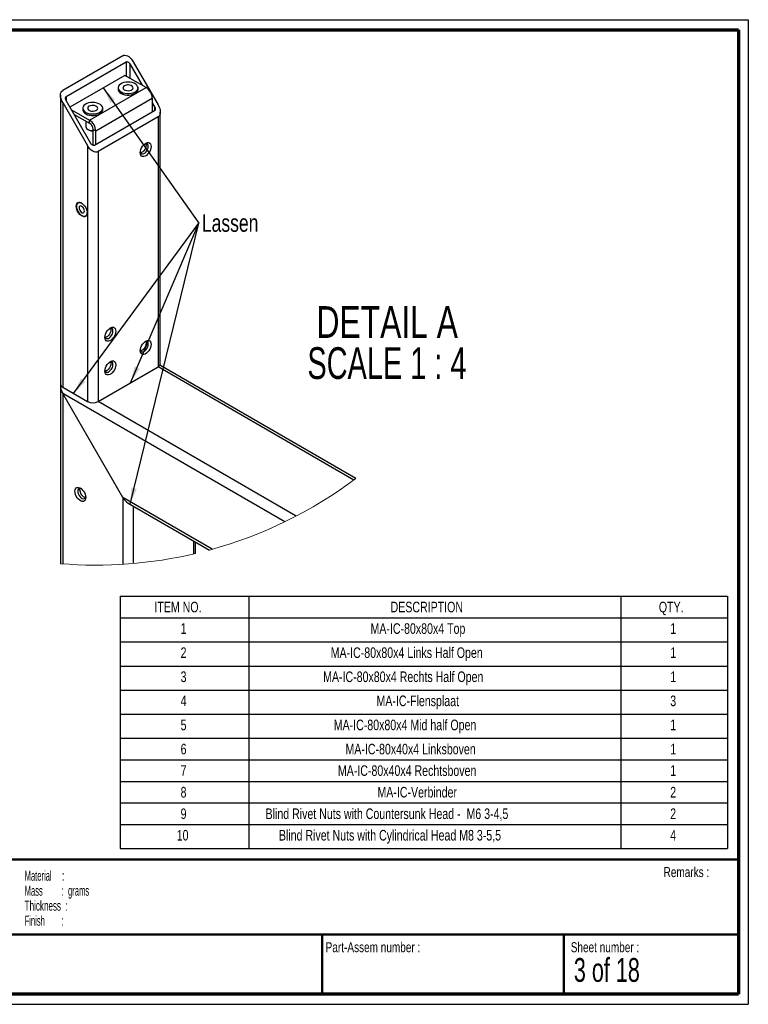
# Paper-space layout 'Sheet3' of a CAD drawing. Header units: millimetres. Extents: x 7 to 291, y 7 to 204.
# Tile 2 of 2: x 145 to 291, y 7 to 204. Entities that reach past the tile are written whole.
import ezdxf

# ---------------------------------------------------------------- set-up
doc = ezdxf.new("R2010")
doc.units = ezdxf.units.MM
for name, color, linetype in [('BORDERS', 7, 'Continuous'), ('DRAWING', 7, 'Continuous'), ('TEXT_SHEET_FORMAT', 7, 'Continuous')]:
    doc.layers.add(name, color=color, linetype=linetype)
doc.styles.add('SLDTEXTSTYLE1', font='TXT', dxfattribs={"width": 0.75})
doc.styles.add('SLDTEXTSTYLE2', font='TXT', dxfattribs={"width": 0.678571})
doc.styles.add('SLDTEXTSTYLE3', font='TXT', dxfattribs={"width": 0.5675})
doc.styles.add('SLDTEXTSTYLE4', font='TXT', dxfattribs={"width": 0.55})
doc.styles.add('SLDTEXTSTYLE5', font='TXT', dxfattribs={"width": 0.605})
doc.styles.add('SLDTEXTSTYLE6', font='TXT', dxfattribs={"width": 0.549})
doc.styles.add('SLDTEXTSTYLE8', font='TXT', dxfattribs={"width": 0.681818})
doc.dimstyles.new('SLDDIMSTYLE2', dxfattribs={"dimtxt": 0.18, "dimasz": 3.302, "dimexe": 0, "dimexo": 0.0625, "dimgap": 0, "dimtad": 0, "dimtih": 1, "dimtoh": 1, "dimdec": 0, "dimrnd": 1e-09, "dimzin": 0, "dimdsep": 46, "dimtxsty": 'Standard', "dimsah": 1, "dimcen": 0.09, "dimadec": 0, "dimazin": 0, "dimtfac": 3.302, "dimtdec": 0, "dimtofl": 0, "dimtmove": 0, "dimatfit": 3, "dimfxl": 1, "dimfrac": 2, "dimtolj": 1, "dimtzin": 0, "dimarcsym": 0})

# ---------------------------------------------------------------- blocks, each defined once
blk = doc.blocks.new('SW_NOTE_0_10')
at = {"layer": 'TEXT_SHEET_FORMAT', "color": 0, "char_height": 2, "attachment_point": 1}
for s, insert, style in [('Material     :', (0, 2.58), 'SLDTEXTSTYLE3'), ('Mass         :  grams', (0, -0.42), 'SLDTEXTSTYLE4'), ('Thickness  :', (0, -3.42), 'SLDTEXTSTYLE5'), ('Finish        :', (0, -6.42), 'SLDTEXTSTYLE6')]:
    blk.add_mtext(s, dxfattribs=dict(at, insert=insert, style=style))
blk = doc.blocks.new('SW_TABLEANNOTATION_1')
at = {"layer": 'DRAWING', "color": 0}
for p, q in [((0, 0), (0, -4.31)), ((0, 0), (25.82, 0)), ((25.82, 0), (25.82, -4.31)), ((25.82, 0), (100.27, 0)), ((100.27, 0), (100.27, -4.31)), ((100.27, 0), (121.65, 0)), ((121.65, 0), (121.65, -4.31)), ((0, -4.31), (25.82, -4.31)), ((0, -4.31), (0, -9.13)), ((25.82, -4.31), (100.27, -4.31)), ((25.82, -4.31), (25.82, -9.13)), ((100.27, -4.31), (121.65, -4.31)), ((100.27, -4.31), (100.27, -9.13)), ((121.65, -4.31), (121.65, -9.13)), ((0, -9.13), (0, -13.96)), ((0, -9.13), (25.82, -9.13)), ((25.82, -9.13), (25.82, -13.96)), ((25.82, -9.13), (100.27, -9.13)), ((100.27, -9.13), (100.27, -13.96)), ((100.27, -9.13), (121.65, -9.13)), ((121.65, -9.13), (121.65, -13.96)), ((0, -13.96), (0, -18.78)), ((0, -13.96), (25.82, -13.96)), ((25.82, -13.96), (25.82, -18.78)), ((25.82, -13.96), (100.27, -13.96)), ((100.27, -13.96), (100.27, -18.78)), ((100.27, -13.96), (121.65, -13.96)), ((121.65, -13.96), (121.65, -18.78)), ((0, -18.78), (0, -23.6)), ((0, -18.78), (25.82, -18.78)), ((25.82, -18.78), (25.82, -23.6)), ((25.82, -18.78), (100.27, -18.78)), ((100.27, -18.78), (100.27, -23.6)), ((100.27, -18.78), (121.65, -18.78)), ((121.65, -18.78), (121.65, -23.6)), ((0, -23.6), (0, -28.42)), ((0, -23.6), (25.82, -23.6)), ((25.82, -23.6), (25.82, -28.42)), ((25.82, -23.6), (100.27, -23.6)), ((100.27, -23.6), (100.27, -28.42)), ((100.27, -23.6), (121.65, -23.6)), ((121.65, -23.6), (121.65, -28.42)), ((0, -28.42), (0, -32.73)), ((0, -28.42), (25.82, -28.42)), ((25.82, -28.42), (25.82, -32.73)), ((25.82, -28.42), (100.27, -28.42)), ((100.27, -28.42), (100.27, -32.73)), ((100.27, -28.42), (121.65, -28.42)), ((121.65, -28.42), (121.65, -32.73)), ((0, -32.73), (0, -37.05)), ((0, -32.73), (25.82, -32.73)), ((25.82, -32.73), (25.82, -37.05)), ((25.82, -32.73), (100.27, -32.73)), ((100.27, -32.73), (100.27, -37.05)), ((100.27, -32.73), (121.65, -32.73)), ((121.65, -32.73), (121.65, -37.05)), ((0, -37.05), (0, -41.36)), ((0, -37.05), (25.82, -37.05)), ((25.82, -37.05), (25.82, -41.36)), ((25.82, -37.05), (100.27, -37.05)), ((100.27, -37.05), (100.27, -41.36)), ((100.27, -37.05), (121.65, -37.05)), ((121.65, -37.05), (121.65, -41.36)), ((0, -41.36), (0, -45.67)), ((0, -41.36), (25.82, -41.36)), ((25.82, -41.36), (25.82, -45.67)), ((25.82, -41.36), (100.27, -41.36)), ((100.27, -41.36), (100.27, -45.67)), ((100.27, -41.36), (121.65, -41.36)), ((121.65, -41.36), (121.65, -45.67)), ((0, -45.67), (0, -50.49)), ((0, -45.67), (25.82, -45.67)), ((25.82, -45.67), (25.82, -50.49)), ((25.82, -45.67), (100.27, -45.67)), ((100.27, -45.67), (100.27, -50.49)), ((100.27, -45.67), (121.65, -45.67)), ((121.65, -45.67), (121.65, -50.49)), ((0, -50.49), (25.82, -50.49)), ((25.82, -50.49), (100.27, -50.49)), ((100.27, -50.49), (121.65, -50.49))]:
    blk.add_line(p, q, dxfattribs=at)
at = {"layer": 'DRAWING', "color": 0, "attachment_point": 1, "style": 'SLDTEXTSTYLE1'}
for s, insert, char_height in [('ITEM NO.', (6.88, -1.1), 2.117), ('DESCRIPTION', (54.18, -1.1), 2.1167), ('QTY.', (107.9, -1.1), 2.117), ('1', (12.13, -5.41), 2.12), ('MA-IC-80x80x4 Top', (50.16, -5.41), 2.1167), ('1', (110.18, -5.41), 2.12), ('2', (12.13, -10.23), 2.12), ('MA-IC-80x80x4 Links Half Open', (42.19, -10.23), 2.1167), ('1', (110.18, -10.23), 2.12), ('3', (12.13, -15.05), 2.12), ('MA-IC-80x80x4 Rechts Half Open', (40.67, -15.05), 2.1167), ('1', (110.18, -15.05), 2.12), ('MA-IC-Flensplaat', (51.36, -19.87), 2.1167), ('4', (12.13, -19.87), 2.12), ('3', (110.18, -19.87), 2.12), ('5', (12.13, -24.69), 2.12), ('MA-IC-80x80x4 Mid half Open', (42.8, -24.69), 2.1167), ('1', (110.18, -24.69), 2.12), ('6', (12.13, -29.52), 2.12), ('MA-IC-80x40x4 Linksboven', (45.15, -29.52), 2.1167), ('1', (110.18, -29.52), 2.12), ('7', (12.13, -33.83), 2.12), ('MA-IC-80x40x4 Rechtsboven', (43.63, -33.83), 2.1167), ('1', (110.18, -33.83), 2.12), ('8', (12.13, -38.15), 2.12), ('MA-IC-Verbinder', (51.55, -38.15), 2.1167), ('2', (110.18, -38.15), 2.12), ('9', (12.13, -42.46), 2.12), ('Blind Rivet Nuts with Countersunk Head -  M6 3-4,5', (29.15, -42.46), 2.1167), ('2', (110.18, -42.46), 2.12), ('10', (11.35, -46.76), 2.117), ('Blind Rivet Nuts with Cylindrical Head M8 3-5,5', (31.82, -46.76), 2.1167), ('4', (110.18, -46.76), 2.12)]:
    blk.add_mtext(s, dxfattribs=dict(at, insert=insert, char_height=char_height))
blk = doc.blocks.new('SW_NOTE_0_23')
at = {"layer": 'DRAWING', "color": 0, "char_height": 6.35, "attachment_point": 2}
for s, insert, style in [('DETAIL A', (17.07, 8.19), 'SLDTEXTSTYLE1'), ('SCALE 1 : 4', (17.01, -0.03), 'SLDTEXTSTYLE8')]:
    blk.add_mtext(s, dxfattribs=dict(at, insert=insert, style=style))
blk = doc.blocks.new('SW_NOTE_0_24')
at = {"layer": 'DRAWING', "color": 0, "insert": (0.61, 1.77), "char_height": 3.5, "attachment_point": 1, "style": 'SLDTEXTSTYLE1'}
blk.add_mtext('Lassen', dxfattribs=at)
blk = doc.blocks.new('SW_NOTE_0_25')
at = {"layer": 'DRAWING', "color": 0, "insert": (0.61, 1.77), "char_height": 3.5, "attachment_point": 1, "style": 'SLDTEXTSTYLE1'}
blk.add_mtext('Lassen', dxfattribs=at)
blk = doc.blocks.new('SW_NOTE_0_26')
at = {"layer": 'DRAWING', "color": 0, "insert": (0.61, 1.77), "char_height": 3.5, "attachment_point": 1, "style": 'SLDTEXTSTYLE1'}
blk.add_mtext('Lassen', dxfattribs=at)
blk = doc.blocks.new('SW_NOTE_0_27')
at = {"layer": 'DRAWING', "color": 0, "insert": (0.61, 1.77), "char_height": 3.5, "attachment_point": 1, "style": 'SLDTEXTSTYLE1'}
blk.add_mtext('Lassen', dxfattribs=at)

psp = doc.layouts.new('Sheet3')

# ---------------------------------------------------------------- linework, layer by layer
at = {"color": 7, "linetype": 'Continuous', "lineweight": 25}
for p, q in [((165.29, 196.58), (153.27, 189.64)), ((153.98, 188.42), (166, 195.35)), ((167.41, 195.35), (172.36, 186.78)), ((166.71, 194.95), (169.18, 190.66)), ((165.73, 192.65), (154.73, 186.3)), ((169.98, 190.2), (165.73, 192.65)), ((158.66, 183.67), (169.98, 190.2)), ((164.35, 190.15), (164.35, 189.84)), ((168.35, 189.84), (168.35, 190.15)), ((152.83, 188.67), (152.83, 130.85)), ((153.27, 187.19), (158.22, 178.62)), ((153.27, 187.19), (153.27, 130.24)), ((158.93, 179.03), (153.98, 187.6)), ((159.9, 181.53), (171.21, 188.06)), ((171.21, 188.06), (171.21, 185.3)), ((155.04, 185.76), (158.66, 183.67)), ((157.28, 186.07), (157.28, 185.76)), ((171.66, 185.56), (159.63, 178.62)), ((161.28, 185.76), (161.28, 186.07)), ((171.21, 187.14), (171.66, 186.37)), ((172.8, 134.93), (172.8, 185.3)), ((155.57, 184.84), (158.66, 183.06)), ((157.91, 183.49), (157.91, 182.39)), ((158.66, 183.06), (158.66, 183.67)), ((172.36, 184.33), (160.34, 177.39)), ((172.36, 184.33), (172.36, 134.32)), ((158.31, 181.83), (158.57, 181.68)), ((159.37, 181.83), (159.9, 181.53)), ((159.37, 178.61), (159.37, 181.83)), ((159.9, 178.77), (159.9, 181.53)), ((158.22, 178.62), (158.22, 127.38)), ((160.34, 177.39), (160.34, 127.38)), ((160.34, 127.38), (172.36, 134.32)), ((211.96, 111.97), (172.71, 134.63)), ((152.83, 130.49), (152.83, 94.93)), ((153.27, 130.24), (158.22, 127.38)), ((197.76, 103.33), (153.27, 129.01)), ((165.29, 108.19), (153.27, 129.01)), ((183.23, 97.84), (165.29, 108.19)), ((166.35, 107.07), (182.64, 97.67)), ((179.87, 96.97), (179.87, 99.27))]:
    psp.add_line(p, q, dxfattribs=at)
at = {"color": 8, "linetype": 'Continuous', "lineweight": 25}
for p, q in [((166, 195.35), (166, 192.5)), ((166.71, 194.95), (166.71, 192.09)), ((153.98, 188.42), (153.98, 187.6)), ((171.66, 186.37), (171.66, 185.56)), ((211.57, 111.68), (172.36, 134.32)), ((153.27, 129.01), (153.27, 94.9)), ((200.03, 104.47), (160.34, 127.38)), ((165.29, 108.19), (165.29, 94.81)), ((167.41, 106.46), (167.41, 94.97)), ((179.43, 99.52), (179.43, 96.87))]:
    psp.add_line(p, q, dxfattribs=at)
at = {"color": 7, "linetype": 'Continuous', "lineweight": 25, "flags": 128}
for points in [[(165.29, 196.58), (165.49, 196.66), (165.72, 196.68), (165.96, 196.64), (166.22, 196.54), (166.48, 196.39), (166.74, 196.19), (166.99, 195.95), (167.21, 195.66), (167.41, 195.35)], [(166, 195.35), (166.07, 195.38), (166.14, 195.39), (166.22, 195.37), (166.31, 195.34), (166.4, 195.29), (166.48, 195.23), (166.56, 195.14), (166.64, 195.05), (166.71, 194.95)], [(166.37, 191.3), (165.94, 191.28), (165.53, 191.2), (165.16, 191.08), (164.84, 190.91), (164.59, 190.7), (164.43, 190.47), (164.36, 190.22), (164.38, 189.97), (164.49, 189.73), (164.69, 189.51), (164.96, 189.32), (165.3, 189.17), (165.69, 189.06), (166.12, 189), (166.55, 189), (166.97, 189.05), (167.37, 189.15), (167.71, 189.3), (168, 189.49), (168.2, 189.71), (168.32, 189.95), (168.35, 190.2), (168.28, 190.45), (168.13, 190.68), (167.89, 190.89), (167.58, 191.06), (167.21, 191.19), (166.8, 191.28), (166.37, 191.3)], [(153.27, 187.19), (153.08, 187.56), (152.95, 187.94), (152.86, 188.31), (152.83, 188.67), (152.86, 188.99), (152.95, 189.27), (153.08, 189.49), (153.27, 189.64)], [(164.35, 189.84), (164.38, 189.67), (164.49, 189.43), (164.69, 189.21), (164.96, 189.01), (165.3, 188.86), (165.69, 188.75), (166.12, 188.7), (166.55, 188.69), (166.97, 188.75), (167.37, 188.85), (167.71, 189), (168, 189.19), (168.2, 189.41), (168.32, 189.65), (168.35, 189.84)], [(166.44, 190.72), (166.15, 190.72), (165.87, 190.65), (165.63, 190.55), (165.46, 190.41), (165.37, 190.25), (165.36, 190.07), (165.44, 189.91), (165.61, 189.76), (165.84, 189.66), (166.11, 189.59), (166.41, 189.57), (166.7, 189.61), (166.96, 189.69), (167.17, 189.82), (167.3, 189.97), (167.35, 190.14), (167.31, 190.31), (167.19, 190.47), (166.99, 190.59), (166.73, 190.68), (166.44, 190.72)], [(153.98, 187.6), (153.92, 187.72), (153.87, 187.85), (153.84, 187.97), (153.83, 188.09), (153.84, 188.2), (153.87, 188.29), (153.92, 188.36), (153.98, 188.42)], [(159.3, 187.22), (158.87, 187.2), (158.46, 187.12), (158.09, 186.99), (157.77, 186.82), (157.52, 186.62), (157.36, 186.39), (157.29, 186.14), (157.3, 185.89), (157.42, 185.65), (157.61, 185.43), (157.89, 185.24), (158.23, 185.08), (158.62, 184.98), (159.04, 184.92), (159.48, 184.92), (159.9, 184.97), (160.29, 185.07), (160.64, 185.22), (160.93, 185.41), (161.13, 185.63), (161.25, 185.87), (161.28, 186.12), (161.21, 186.37), (161.06, 186.6), (160.82, 186.81), (160.51, 186.98), (160.14, 187.11), (159.73, 187.19), (159.3, 187.22)], [(157.28, 185.76), (157.3, 185.59), (157.42, 185.35), (157.61, 185.12), (157.89, 184.93), (158.23, 184.78), (158.62, 184.67), (159.04, 184.62), (159.48, 184.61), (159.9, 184.66), (160.29, 184.77), (160.64, 184.92), (160.93, 185.1), (161.13, 185.32), (161.25, 185.56), (161.28, 185.76)], [(159.37, 186.64), (159.08, 186.63), (158.8, 186.57), (158.56, 186.47), (158.39, 186.33), (158.29, 186.16), (158.29, 185.99), (158.37, 185.83), (158.54, 185.68), (158.77, 185.57), (159.04, 185.51), (159.34, 185.49), (159.63, 185.53), (159.89, 185.61), (160.1, 185.73), (160.23, 185.89), (160.28, 186.06), (160.24, 186.23), (160.12, 186.38), (159.92, 186.51), (159.66, 186.6), (159.37, 186.64)], [(171.66, 186.37), (171.72, 186.25), (171.76, 186.12), (171.79, 186), (171.8, 185.88), (171.79, 185.77), (171.76, 185.68), (171.72, 185.61), (171.66, 185.56)], [(172.36, 186.78), (172.55, 186.41), (172.69, 186.03), (172.77, 185.66), (172.8, 185.3), (172.77, 184.98), (172.69, 184.71), (172.55, 184.49), (172.36, 184.33)], [(157.91, 182.39), (157.94, 182.23), (158.05, 182.04), (158.26, 181.86), (158.53, 181.73), (158.85, 181.64), (159.21, 181.6), (159.37, 181.6)], [(160.34, 177.39), (160.11, 177.31), (159.85, 177.3), (159.57, 177.36), (159.28, 177.5), (158.99, 177.7), (158.71, 177.96), (158.45, 178.27), (158.22, 178.62)], [(159.63, 178.62), (159.56, 178.59), (159.47, 178.59), (159.38, 178.61), (159.28, 178.65), (159.18, 178.72), (159.09, 178.81), (159, 178.91), (158.93, 179.03)], [(168.83, 176.89), (168.8, 177.17), (168.83, 177.49), (168.92, 177.83), (169.07, 178.16), (169.27, 178.48), (169.5, 178.75), (169.76, 178.97), (170.02, 179.12), (170.27, 179.2), (170.51, 179.19), (170.7, 179.1), (170.85, 178.94), (170.94, 178.71), (170.97, 178.43), (170.94, 178.11), (170.85, 177.77), (170.7, 177.44), (170.51, 177.12), (170.27, 176.85), (170.02, 176.63), (169.76, 176.48), (169.5, 176.4), (169.27, 176.41), (169.07, 176.5), (168.92, 176.66), (168.83, 176.89)], [(168.81, 177.35), (168.83, 177.26), (168.93, 177.07), (169.08, 176.96), (169.27, 176.93), (169.49, 176.98), (169.72, 177.11), (169.94, 177.31), (170.13, 177.57), (170.28, 177.85), (170.38, 178.15), (170.41, 178.43), (170.38, 178.67), (170.28, 178.86), (170.13, 178.97), (169.94, 179), (169.74, 178.96)], [(169.92, 179), (169.95, 178.92), (169.98, 178.67), (169.95, 178.39), (169.86, 178.1), (169.71, 177.81), (169.51, 177.56), (169.29, 177.36), (169.07, 177.22), (168.86, 177.17)], [(156, 166.12), (155.97, 166.45), (156, 166.73), (156.09, 166.97), (156.24, 167.13), (156.44, 167.22), (156.68, 167.23), (156.94, 167.15), (157.2, 167), (157.46, 166.77), (157.7, 166.5), (157.9, 166.18), (158.05, 165.84), (158.14, 165.49), (158.18, 165.17), (158.14, 164.88), (158.05, 164.65), (157.9, 164.48), (157.7, 164.4), (157.46, 164.39), (157.2, 164.46), (156.94, 164.62), (156.68, 164.84), (156.44, 165.12), (156.24, 165.44), (156.09, 165.78), (156, 166.12)], [(157.1, 167.07), (156.98, 167.13), (156.72, 167.21), (156.49, 167.2), (156.3, 167.12), (156.15, 166.96), (156.05, 166.73), (156.02, 166.46), (156.05, 166.14), (156.14, 165.81), (156.28, 165.47), (156.48, 165.16), (156.71, 164.89), (156.96, 164.67), (157.22, 164.52), (157.47, 164.44), (157.7, 164.44), (157.9, 164.53), (158.05, 164.69), (158.14, 164.91), (158.18, 165.19), (158.18, 165.19)], [(157.59, 165.32), (157.63, 165.51), (157.6, 165.74), (157.51, 165.98), (157.37, 166.2), (157.19, 166.37), (157.01, 166.48), (156.84, 166.51), (156.69, 166.45), (156.6, 166.32), (156.57, 166.13), (156.6, 165.91), (156.69, 165.67), (156.83, 165.45), (157, 165.28), (157.19, 165.17), (157.36, 165.14), (157.5, 165.19), (157.59, 165.32)], [(161.76, 139.94), (161.73, 140.22), (161.76, 140.54), (161.85, 140.88), (162, 141.22), (162.2, 141.53), (162.43, 141.8), (162.69, 142.02), (162.95, 142.17), (163.2, 142.25), (163.43, 142.24), (163.63, 142.15), (163.78, 141.99), (163.87, 141.76), (163.9, 141.48), (163.87, 141.16), (163.78, 140.82), (163.63, 140.49), (163.43, 140.18), (163.2, 139.9), (162.95, 139.68), (162.69, 139.53), (162.43, 139.46), (162.2, 139.46), (162, 139.55), (161.85, 139.71), (161.76, 139.94)], [(161.74, 140.41), (161.76, 140.31), (161.86, 140.12), (162.01, 140.01), (162.2, 139.98), (162.42, 140.03), (162.65, 140.16), (162.87, 140.36), (163.06, 140.62), (163.21, 140.9), (163.31, 141.2), (163.34, 141.48), (163.31, 141.72), (163.21, 141.91), (163.06, 142.02), (162.87, 142.05), (162.66, 142.01)], [(162.85, 142.05), (162.88, 141.97), (162.91, 141.72), (162.88, 141.44), (162.79, 141.15), (162.64, 140.86), (162.44, 140.61), (162.22, 140.41), (161.99, 140.28), (161.79, 140.22)], [(168.83, 137.29), (168.8, 137.57), (168.83, 137.89), (168.92, 138.23), (169.07, 138.56), (169.27, 138.87), (169.5, 139.15), (169.76, 139.37), (170.02, 139.52), (170.27, 139.59), (170.51, 139.59), (170.7, 139.5), (170.85, 139.34), (170.94, 139.11), (170.97, 138.83), (170.94, 138.51), (170.85, 138.17), (170.7, 137.84), (170.51, 137.52), (170.27, 137.25), (170.02, 137.03), (169.76, 136.88), (169.5, 136.8), (169.27, 136.81), (169.07, 136.9), (168.92, 137.06), (168.83, 137.29)], [(168.81, 137.75), (168.83, 137.65), (168.93, 137.47), (169.08, 137.36), (169.27, 137.32), (169.49, 137.38), (169.72, 137.51), (169.94, 137.71), (170.13, 137.96), (170.28, 138.25), (170.38, 138.55), (170.41, 138.83), (170.38, 139.07), (170.28, 139.25), (170.13, 139.37), (169.94, 139.4), (169.74, 139.35)], [(169.92, 139.4), (169.95, 139.31), (169.98, 139.07), (169.95, 138.79), (169.86, 138.49), (169.71, 138.21), (169.51, 137.95), (169.29, 137.75), (169.07, 137.62), (168.86, 137.57)], [(161.76, 133.21), (161.73, 133.49), (161.76, 133.81), (161.85, 134.14), (162, 134.48), (162.2, 134.79), (162.43, 135.07), (162.69, 135.29), (162.95, 135.44), (163.2, 135.51), (163.43, 135.51), (163.63, 135.42), (163.78, 135.26), (163.87, 135.03), (163.9, 134.74), (163.87, 134.42), (163.78, 134.09), (163.63, 133.75), (163.43, 133.44), (163.2, 133.16), (162.95, 132.95), (162.69, 132.79), (162.43, 132.72), (162.2, 132.73), (162, 132.81), (161.85, 132.98), (161.76, 133.21)], [(161.74, 133.67), (161.76, 133.57), (161.86, 133.39), (162.01, 133.27), (162.2, 133.24), (162.42, 133.29), (162.65, 133.43), (162.87, 133.63), (163.06, 133.88), (163.21, 134.17), (163.31, 134.46), (163.34, 134.74), (163.31, 134.99), (163.21, 135.17), (163.06, 135.29), (162.87, 135.32), (162.66, 135.27)], [(162.85, 135.32), (162.88, 135.23), (162.91, 134.99), (162.88, 134.71), (162.79, 134.41), (162.64, 134.13), (162.44, 133.87), (162.22, 133.67), (161.99, 133.54), (161.79, 133.49)], [(155.75, 109.11), (155.72, 109.43), (155.75, 109.71), (155.84, 109.94), (155.99, 110.11), (156.19, 110.19), (156.42, 110.2), (156.67, 110.13), (156.94, 109.97), (157.19, 109.75), (157.42, 109.48), (157.62, 109.17), (157.77, 108.83), (157.86, 108.49), (157.89, 108.18), (157.86, 107.89), (157.77, 107.66), (157.62, 107.5), (157.42, 107.41), (157.19, 107.41), (156.94, 107.48), (156.67, 107.63), (156.42, 107.85), (156.19, 108.13), (155.99, 108.44), (155.84, 108.78), (155.75, 109.11)], [(156.96, 109.96), (156.75, 110), (156.56, 109.97), (156.41, 109.86), (156.32, 109.67), (156.28, 109.43)], [(156.28, 109.43), (156.32, 109.15), (156.41, 108.85), (156.56, 108.57), (156.75, 108.31), (156.97, 108.11), (157.2, 107.98), (157.42, 107.93), (157.62, 107.96), (157.77, 108.07), (157.86, 108.26), (157.88, 108.36)], [(156.71, 109.68), (156.74, 109.92), (156.77, 110)]]:
    psp.add_lwpolyline(points, dxfattribs=at)
at = {"color": 7, "linetype": 'Continuous', "lineweight": 25}
for centre, radius, start, end in [((168.53, 187.94), 2.69, 2.6058, 57.3945), ((157.21, 181.4), 2.69, 2.6053, 57.3949), ((159.27, 183.02), 1.51, 242.5168, 273.789), ((157.83, 181.76), 1.54, 2.6048, 57.3958), ((172.05, 135.01), 0.754, 294.3761, 354.306), ((153.58, 130.92), 0.754, 185.6976, 245.6248), ((155.62, 130.5), 2.79, 175.4162, 212.3796), ((155.63, 130.51), 2.79, 175.4546, 212.3412), ((159.28, 129.43), 2.31, 242.6111, 297.3889), ((158.29, 109.69), 1.58, 180.3726, 253.0849), ((167.92, 109.62), 2.99, 208.5193, 238.3813), ((167.97, 109.67), 3.06, 208.8561, 238.0445)]:
    psp.add_arc(centre, radius, start, end, dxfattribs=at)
at = {"color": 7, "linetype": 'Continuous', "lineweight": 18}
for start, end in [(285.1699, 306.8119), (265.3334, 283.2905)]:
    psp.add_arc((159.9, 181.53), 86.88, start, end, dxfattribs=at)
at = {"layer": 'BORDERS', "lineweight": 70}
for p, q in [((8.57, 201.78), (288.57, 201.78)), ((288.57, 201.78), (288.57, 8.78)), ((288.57, 8.78), (8.57, 8.78))]:
    psp.add_line(p, q, dxfattribs=at)
at = {"layer": 'BORDERS', "lineweight": 50}
for p, q in [((8.57, 35.78), (288.57, 35.78)), ((8.57, 20.78), (288.57, 20.78)), ((205.22, 8.78), (205.22, 20.78)), ((253.65, 8.78), (253.65, 20.78))]:
    psp.add_line(p, q, dxfattribs=at)
at = {"layer": 'TEXT_SHEET_FORMAT'}
for p, q in [((6.57, 203.78), (290.57, 203.78)), ((290.57, 203.78), (290.57, 6.78)), ((6.57, 6.78), (290.57, 6.78))]:
    psp.add_line(p, q, dxfattribs=at)

# ---------------------------------------------------------------- block references
at = {"layer": 'DRAWING', "color": 7}
for name in ['SW_NOTE_0_24', 'SW_NOTE_0_25', 'SW_NOTE_0_26', 'SW_NOTE_0_27']:
    psp.add_blockref(name, (180.53, 163.08), dxfattribs=at)
at = {"layer": 'DRAWING'}
for name, p in [('SW_NOTE_0_23', (201.19, 138.28)), ('SW_TABLEANNOTATION_1', (164.75, 88.43))]:
    psp.add_blockref(name, p, dxfattribs=at)
at = {"layer": 'TEXT_SHEET_FORMAT', "color": 218}
psp.add_blockref('SW_NOTE_0_10', (145.65, 30.93), dxfattribs=at)

# ---------------------------------------------------------------- texts
at = {"layer": 'TEXT_SHEET_FORMAT', "attachment_point": 1}
for s, insert, char_height, style in [('Remarks :', (273.6, 34.24), 2, 'SLDTEXTSTYLE1'), ('Part-Assem number :', (205.93, 19.21), 2, 'SLDTEXTSTYLE1'), ('Sheet number :', (255.01, 19.21), 2, 'SLDTEXTSTYLE1'), ('3 of 18', (255.63, 16.04), 4.763, 'SLDTEXTSTYLE2')]:
    psp.add_mtext(s, dxfattribs=dict(at, insert=insert, char_height=char_height, style=style))

# ---------------------------------------------------------------- leaders
at = {"layer": 'DRAWING', "color": 7}
for points in [[(161.37, 190.13), (180.53, 163.08)], [(155.42, 129), (180.53, 163.08)], [(166.78, 106.83), (180.53, 163.08)], [(166.86, 131.14), (180.53, 163.08)]]:
    psp.add_leader(points, dimstyle='SLDDIMSTYLE2', dxfattribs=at)

doc.saveas('drawing.dxf')
